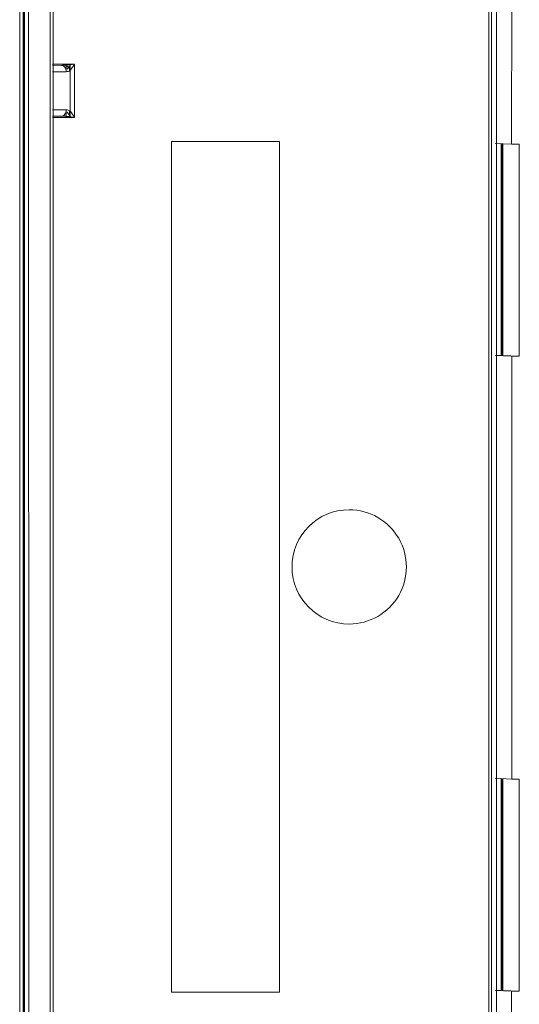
# Model space of a CAD drawing. Header units: millimetres. Extents: x -6579 to 21413, y 4748 to 42777.
# Tile 50 of 54: x 19866 to 19945, y 35968 to 36123. Entities that reach past the tile are written whole.
import ezdxf

# ---------------------------------------------------------------- set-up
doc = ezdxf.new("R2010")
doc.units = ezdxf.units.MM
doc.linetypes.add('ADSK_Скрыто', pattern=[300, 150, -150])
for name, color, linetype, lineweight in [('A-DETL-____-HDLN', 90, 'ADSK_Скрыто', 9), ('A-WALL-____-MCUT', 113, 'Continuous', 50), ('A-WALL-____-OTLN', 113, 'Continuous', 20), ('G-XREF-____-OTLN', 8, 'Continuous', 9)]:
    doc.layers.add(name, color=color, linetype=linetype, lineweight=lineweight)

# ---------------------------------------------------------------- blocks, each defined once
blk = doc.blocks.new('Прямая форма - 83 new-613603-В_Этаж 03_Отопление')
at = {"layer": 'A-WALL-____-MCUT', "color": 9}
blk.add_line((7000, 0), (5400, 0), dxfattribs=at)
blk = doc.blocks.new('Прямая форма - SW - 006-613604-В_Этаж 03_Отопление')
blk.add_blockref('Прямая форма - 83 new-613603-В_Этаж 03_Отопление', (0, 0))
blk = doc.blocks.new('83 new_ifc_RVT-1-В_Этаж 03_Отопление')
at = {"layer": 'A-WALL-____-OTLN', "color": 253, "lineweight": 20, "rotation": 270}
blk.add_blockref('Прямая форма - SW - 006-613604-В_Этаж 03_Отопление', (30210.28, 42775.83), dxfattribs=at)
blk = doc.blocks.new('City Class FR - City Class F_iam-V58-В_Этаж 03_Отопление')
at = {"layer": 'G-XREF-____-OTLN'}
for p, q in [((174.35, 38.06), (-210.65, 37.22)), ((174.35, 37.26), (-210.65, 36.42)), ((-120.49, 38.03), (84.51, 38.48)), ((-214.63, 33.05), (178.36, 33.9)), ((-214.63, 32.55), (178.37, 33.4)), ((178.37, 33.4), (-214.63, 32.55)), ((52.79, 33.26), (52.8, 29.77)), ((52.99, 33.26), (52.99, 31.8)), ((52.99, 33.26), (52.99, 31.8)), ((52.99, 31.8), (52.99, 33.26)), ((53.99, 31.09), (53.99, 33.26)), ((59.99, 33.28), (59.99, 31.11)), ((60.99, 31.82), (60.99, 33.28)), ((60.99, 31.82), (60.99, 33.28)), ((61.2, 29.79), (61.19, 33.28)), ((52.79, 31.09), (53.99, 31.09)), ((59.99, 31.11), (61.19, 31.11)), ((53.83, 30.44), (52.8, 30.44)), ((52.8, 29.77), (61.2, 29.79)), ((53.61, 30.95), (53.13, 30.58)), ((53.13, 30.58), (53.87, 30.58)), ((60.16, 30.49), (53.83, 30.48)), ((60.12, 30.6), (60.86, 30.6)), ((61.2, 30.46), (60.16, 30.46)), ((60.86, 30.6), (60.38, 30.96)), ((-84.97, 14.22), (49.03, 14.51)), ((-84.93, -2.78), (-84.97, 14.22)), ((49.03, 14.51), (49.07, -2.49)), ((49.07, -2.49), (-84.93, -2.78)), ((-125.36, -35.87), (89.64, -35.4)), ((83.63, -35.82), (-119.37, -36.26)), ((83.63, -36.62), (-119.37, -37.06)), ((-84.56, -36.77), (-84.68, -39.36)), ((-84.56, -36.98), (-84.56, -37.97)), ((-51.16, -36.7), (-51.28, -39.29)), ((15.44, -36.56), (15.32, -39.15)), ((15.44, -37.76), (15.44, -36.76)), ((48.72, -39.07), (48.84, -36.49)), ((-84.56, -37.97), (-84.67, -40.56)), ((-51.21, -37.81), (-84.61, -37.88)), ((-51.2, -37.64), (-84.6, -37.71)), ((-84.56, -37.97), (-51.21, -37.9)), ((15.44, -37.76), (15.33, -40.35)), ((48.79, -37.59), (15.39, -37.66)), ((48.8, -37.42), (15.4, -37.49)), ((48.79, -37.69), (15.44, -37.76)), ((-84.68, -39.36), (-193.86, -39.6)), ((-84.68, -39.36), (-84.67, -40.56)), ((-51.28, -39.29), (15.32, -39.15)), ((-51.27, -40.49), (-51.28, -39.29)), ((15.32, -39.15), (15.33, -40.35)), ((15.33, -40.35), (48.73, -40.27)), ((48.72, -39.07), (157.91, -38.84)), ((48.73, -40.27), (48.72, -39.07)), ((-84.67, -40.56), (-51.27, -40.49))]:
    blk.add_line(p, q, dxfattribs=at)
for centre, major_axis, ratio, start_param, end_param in [((59.99, 31.82), (1, 0.002), 0.710757, 4.712036, 6.282833), ((-17.91, -13.63), (-8.99, 0.41), 0.999987, 3.189473, 6.331065), ((-17.91, -13.63), (-8.99, 0.41), 0.999987, 0.04788, 3.189473)]:
    blk.add_ellipse(centre, major_axis=major_axis, ratio=ratio, start_param=start_param, end_param=end_param, dxfattribs=at)
for points in [[(52.97, 31.19), (52.96, 31.08), (52.93, 30.87), (52.89, 30.51), (52.84, 30.14), (52.81, 29.9), (52.8, 29.77)], [(52.99, 31.8), (52.99, 31.7), (52.99, 31.49), (52.98, 31.29), (52.97, 31.19)], [(52.99, 31.8), (52.99, 31.71), (53.05, 31.52), (53.27, 31.29), (53.6, 31.13), (53.86, 31.09), (53.99, 31.09)], [(53.83, 30.48), (53.88, 30.58), (53.97, 30.78), (53.99, 30.99), (53.99, 31.09)], [(59.99, 31.11), (59.99, 31), (60.02, 30.79), (60.11, 30.59), (60.16, 30.49)], [(61.02, 31.2), (61.01, 31.3), (61, 31.51), (60.99, 31.72), (60.99, 31.82)], [(61.2, 29.79), (61.18, 29.91), (61.15, 30.16), (61.1, 30.53), (61.06, 30.88), (61.03, 31.1), (61.02, 31.2)], [(52.8, 30.44), (52.85, 30.46), (52.97, 30.52), (53.08, 30.56), (53.13, 30.58)], [(52.8, 29.77), (52.89, 29.84), (53.08, 29.96), (53.36, 30.14), (53.62, 30.32), (53.77, 30.43), (53.83, 30.48)], [(60.16, 30.49), (60.23, 30.44), (60.37, 30.33), (60.63, 30.16), (60.91, 29.98), (61.1, 29.85), (61.2, 29.79)], [(60.86, 30.6), (60.91, 30.58), (61.03, 30.53), (61.14, 30.48), (61.2, 30.46)]]:
    blk.add_open_spline(points, degree=3, dxfattribs=at)
blk.add_open_spline([(61.02, 31.2), (61, 31.14), (60.93, 31.02), (60.73, 30.79), (60.46, 30.6), (60.24, 30.52), (60.16, 30.49)], degree=3, knots=[0, 0, 0, 0, 0.2, 0.4, 0.8, 1, 1, 1, 1], dxfattribs=at)
blk = doc.blocks.new('City Class FR - City Class 25 FR-V59-В_Этаж 03_Отопление')
blk.add_blockref('City Class FR - City Class F_iam-V58-В_Этаж 03_Отопление', (0, 0))

msp = doc.modelspace()

# ---------------------------------------------------------------- block references
at = {"lineweight": 9}
msp.add_blockref('83 new_ifc_RVT-1-В_Этаж 03_Отопление', (-10343.43, 0), dxfattribs=at)
at = {"layer": 'A-DETL-____-HDLN', "rotation": 89.87557860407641}
msp.add_blockref('City Class FR - City Class 25 FR-V59-В_Этаж 03_Отопление', (19904.47, 36054.56), dxfattribs=at)

doc.saveas('drawing.dxf')
